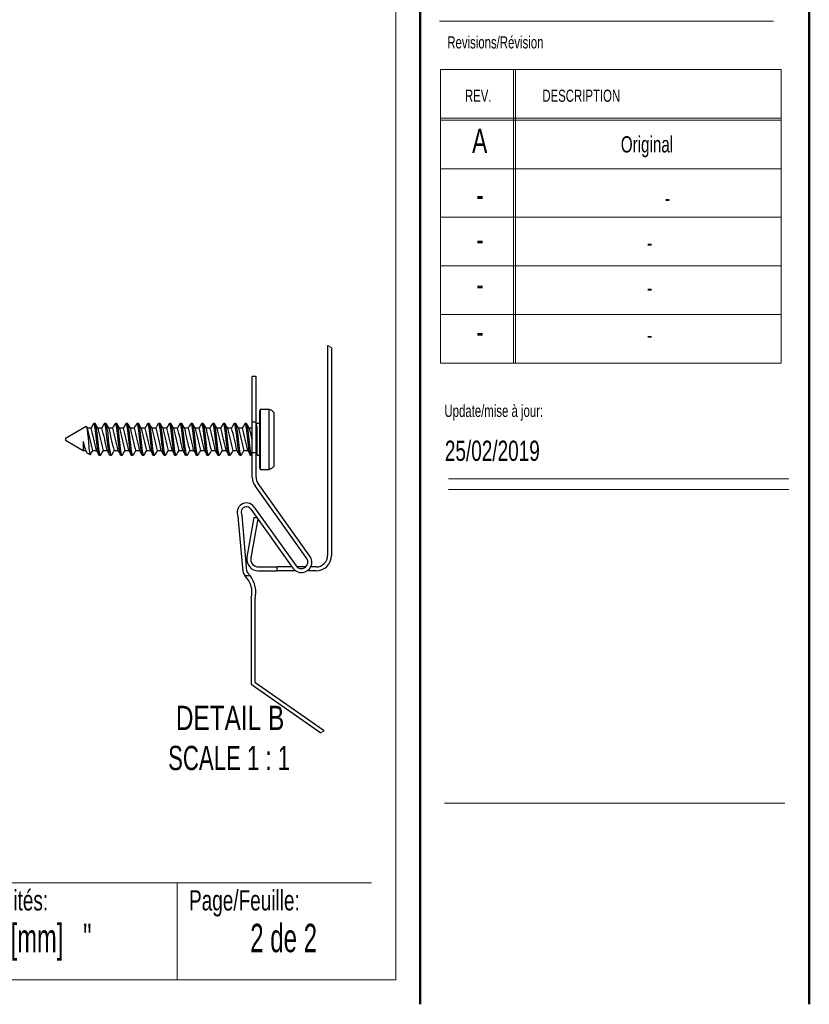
# Model space of a CAD drawing. Header units: inches. Extents: x 0.5 to 19.2, y -4 to 10.7.
# Tile 11 of 13: x 12.3 to 16.4, y 0.4 to 5.5. Entities that reach past the tile are written whole.
import ezdxf

# ---------------------------------------------------------------- set-up
doc = ezdxf.new("R2010")
doc.units = ezdxf.units.IN
doc.header["$MEASUREMENT"] = 0
doc.layers.add('FORMAT', color=7, linetype='Continuous')
doc.styles.add('SLDTEXTSTYLE0', font='TXT', dxfattribs={"width": 0.7})
doc.styles.add('SLDTEXTSTYLE1', font='TXT', dxfattribs={"width": 0.633333})
doc.styles.add('SLDTEXTSTYLE2', font='TXT', dxfattribs={"width": 0.625})
doc.styles.add('SLDTEXTSTYLE3', font='TXT', dxfattribs={"width": 0.75})
doc.styles.add('SLDTEXTSTYLE4', font='TXT', dxfattribs={"width": 0.681818})

# ---------------------------------------------------------------- blocks, each defined once
blk = doc.blocks.new('SW_NOTE_5')
at = {"layer": 'FORMAT', "color": 0, "char_height": 0.125, "attachment_point": 2}
for s, insert, style in [('DETAIL B', (0.3262, 0.1611), 'SLDTEXTSTYLE3'), ('SCALE 1 : 1', (0.3213, -0.0449), 'SLDTEXTSTYLE4')]:
    blk.add_mtext(s, dxfattribs=dict(at, insert=insert, style=style))

msp = doc.modelspace()

# ---------------------------------------------------------------- linework, layer by layer
at = {"color": 7, "linetype": 'Continuous', "lineweight": 50}
for p, q in [((14.3762516, 10.69394495), (14.3762516, 0.39207317)), ((16.3762516, 0.39207317), (16.3762516, 10.64207317))]:
    msp.add_line(p, q, dxfattribs=at)
at = {"color": 7, "linetype": 'Continuous', "lineweight": 18}
for p, q in [((14.2512516, 10.51707317), (14.2512516, 0.51707317)), ((14.4754278, 5.446808), (16.19286796, 5.446808)), ((14.48119985, 5.19874946), (16.23119985, 5.19874946)), ((14.48119985, 5.19874946), (14.48119985, 3.68874946)), ((14.85619985, 5.19874946), (14.85619985, 3.68874946)), ((14.86619985, 5.19874946), (14.86619985, 3.68874946)), ((16.23119985, 5.19874946), (16.23119985, 3.68874946)), ((14.48119985, 4.94874946), (16.23119985, 4.94874946)), ((14.48119985, 4.93874946), (16.23119985, 4.93874946)), ((14.48119985, 4.68874946), (16.23119985, 4.68874946)), ((16.23119985, 4.43874946), (14.48119985, 4.43874946)), ((14.48119985, 4.18874946), (16.23119985, 4.18874946)), ((16.23119985, 3.93874946), (14.48119985, 3.93874946)), ((14.48119985, 3.68874946), (16.23119985, 3.68874946)), ((14.52153854, 3.094666), (16.27153854, 3.094666)), ((14.52153854, 3.03864953), (16.27153854, 3.03864953)), ((0.7512516, 1.01707317), (14.1262516, 1.01707317)), ((13.1262516, 1.01707317), (13.1262516, 0.51707317)), ((14.2512516, 0.51707317), (0.6262516, 0.51707317))]:
    msp.add_line(p, q, dxfattribs=at)
at = {"color": 7, "linetype": 'Continuous', "lineweight": 25}
for p, q in [((13.90030571, 3.78035356), (13.90030571, 2.70023439)), ((13.92030572, 3.76744705), (13.92030572, 2.70023439)), ((13.53263835, 3.62002411), (13.51263834, 3.62002411)), ((13.51263834, 3.38616593), (13.51263834, 3.62002411)), ((13.53263835, 3.38616593), (13.53263835, 3.62002411)), ((13.55263835, 3.14800284), (13.55263835, 3.44600289)), ((13.60048665, 3.45121742), (13.55383056, 3.45121742)), ((13.55383056, 3.45121742), (13.55383056, 3.14278831)), ((13.60048665, 3.14278831), (13.60048665, 3.45121742)), ((13.62363835, 3.43581232), (13.62363835, 3.15819342)), ((12.65848895, 3.36311577), (12.55263835, 3.30200282)), ((12.66441957, 3.35483565), (12.66068827, 3.36117833)), ((12.68461526, 3.35500285), (12.66432123, 3.35500285)), ((12.7054161, 3.37900281), (12.69847166, 3.37900281)), ((12.74017086, 3.35500285), (12.71987675, 3.35500285)), ((12.76097169, 3.37900281), (12.75402725, 3.37900281)), ((12.79572637, 3.35500285), (12.77543234, 3.35500285)), ((12.81652721, 3.37900281), (12.80958277, 3.37900281)), ((12.85128197, 3.35500285), (12.83098786, 3.35500285)), ((12.8720828, 3.37900281), (12.86513836, 3.37900281)), ((12.90683748, 3.35500285), (12.88654345, 3.35500285)), ((12.92763832, 3.37900281), (12.92069388, 3.37900281)), ((12.96239308, 3.35500285), (12.94209897, 3.35500285)), ((12.98319391, 3.37900281), (12.97624947, 3.37900281)), ((13.01794859, 3.35500285), (12.99765456, 3.35500285)), ((13.03874943, 3.37900281), (13.03180499, 3.37900281)), ((13.07350415, 3.35500285), (13.05321008, 3.35500285)), ((13.09430502, 3.37900281), (13.08736058, 3.37900281)), ((13.1290597, 3.35500285), (13.10876563, 3.35500285)), ((13.14986057, 3.37900281), (13.14291613, 3.37900281)), ((13.18461526, 3.35500285), (13.16432119, 3.35500285)), ((13.20541613, 3.37900281), (13.19847169, 3.37900281)), ((13.24017081, 3.35500285), (13.21987674, 3.35500285)), ((13.26097168, 3.37900281), (13.25402724, 3.37900281)), ((13.29572637, 3.35500285), (13.2754323, 3.35500285)), ((13.31652724, 3.37900281), (13.3095828, 3.37900281)), ((13.35128196, 3.35500285), (13.33098785, 3.35500285)), ((13.37208279, 3.37900281), (13.36513835, 3.37900281)), ((13.4068375, 3.35500285), (13.38654343, 3.35500285)), ((13.42763835, 3.37900281), (13.42069391, 3.37900281)), ((13.46239305, 3.35500285), (13.44209898, 3.35500285)), ((13.4831939, 3.37900281), (13.47624946, 3.37900281)), ((13.51263834, 3.35500285), (13.49765454, 3.35500285)), ((13.53263835, 3.38616593), (13.51263834, 3.38616593)), ((13.51263834, 3.22868559), (13.51263834, 3.38616593)), ((13.53263835, 3.22868559), (13.53263835, 3.38616593)), ((13.55263835, 3.37900281), (13.53263835, 3.37900281)), ((13.53874946, 3.21500292), (13.53874946, 3.35445432)), ((12.55263835, 3.30200282), (12.55263835, 3.29200291)), ((12.55263835, 3.29200291), (12.64443705, 3.23900288)), ((13.53468442, 3.27821611), (13.53263835, 3.29171809)), ((12.64443705, 3.28676286), (12.64443705, 3.23900288)), ((13.53468442, 3.27821611), (13.53468442, 3.23900288)), ((12.64443705, 3.23900288), (12.65616805, 3.23900288)), ((12.65604185, 3.23921731), (12.65837257, 3.23525589)), ((12.66037521, 3.23185179), (12.66162509, 3.2297275)), ((12.66281293, 3.22839343), (12.67963613, 3.21868069)), ((12.69149473, 3.23900288), (12.71172364, 3.23900288)), ((12.72624949, 3.21500292), (12.73319393, 3.21500292)), ((12.74705032, 3.23900288), (12.76727916, 3.23900288)), ((12.78180501, 3.21500292), (12.78874945, 3.21500292)), ((12.80260584, 3.23900288), (12.82283475, 3.23900288)), ((12.8373606, 3.21500292), (12.84430504, 3.21500292)), ((12.85816143, 3.23900288), (12.87839027, 3.23900288)), ((12.89291612, 3.21500292), (12.89986056, 3.21500292)), ((12.91371695, 3.23900288), (12.93394586, 3.23900288)), ((12.94847171, 3.21500292), (12.95541615, 3.21500292)), ((12.96927254, 3.23900288), (12.98950138, 3.23900288)), ((13.00402723, 3.21500292), (13.01097167, 3.21500292)), ((13.02482806, 3.23900288), (13.04505697, 3.23900288)), ((13.05958282, 3.21500292), (13.06652722, 3.21500292)), ((13.08038365, 3.23900288), (13.10061253, 3.23900288)), ((13.11513834, 3.21500292), (13.12208278, 3.21500292)), ((13.13593921, 3.23900288), (13.15616808, 3.23900288)), ((13.17069389, 3.21500292), (13.17763833, 3.21500292)), ((13.19149476, 3.23900288), (13.21172364, 3.23900288)), ((13.22624945, 3.21500292), (13.23319389, 3.21500292)), ((13.24705032, 3.23900288), (13.26727919, 3.23900288)), ((13.281805, 3.21500292), (13.28874944, 3.21500292)), ((13.30260587, 3.23900288), (13.32283475, 3.23900288)), ((13.33736056, 3.21500292), (13.344305, 3.21500292)), ((13.35816143, 3.23900288), (13.3783903, 3.23900288)), ((13.39291613, 3.21500292), (13.39986057, 3.21500292)), ((13.41371698, 3.23900288), (13.43394586, 3.23900288)), ((13.44847168, 3.21500292), (13.45541612, 3.21500292)), ((13.46927254, 3.23900288), (13.48950141, 3.23900288)), ((13.50402724, 3.21500292), (13.51097168, 3.21500292)), ((13.51263834, 3.10321723), (13.51263834, 3.22868559)), ((13.51263834, 3.22868559), (13.53263835, 3.22868559)), ((13.53263835, 3.23900288), (13.53468442, 3.23900288)), ((13.53263835, 3.10321723), (13.53263835, 3.22868559)), ((13.53468442, 3.23900288), (13.53874946, 3.21500292)), ((13.53874946, 3.21500292), (13.55263835, 3.21500292)), ((13.55383056, 3.14278831), (13.60048665, 3.14278831)), ((13.7928323, 2.68497023), (13.52726189, 3.05751085)), ((13.80911792, 2.69657964), (13.54354751, 3.06912026)), ((13.50537914, 2.93845145), (13.72204756, 2.63451029)), ((13.52166477, 2.95006086), (13.73833318, 2.64611971)), ((13.46596478, 2.61797308), (13.4412911, 2.89948961)), ((13.48588841, 2.61971942), (13.46079272, 2.90605081)), ((13.52170888, 2.89465215), (13.4857746, 2.69085883)), ((13.54094354, 2.88856204), (13.50547075, 2.6873858)), ((13.5387432, 2.8916486), (13.52170888, 2.89465215)), ((13.54424272, 2.6411793), (13.64028833, 2.6411793)), ((13.71729355, 2.6411793), (13.64028833, 2.6411793)), ((13.64028833, 2.62117918), (13.64028833, 2.6411793)), ((13.78852154, 2.6411793), (13.74264394, 2.6411793)), ((13.84125058, 2.6411793), (13.81317235, 2.6411793)), ((13.47477759, 2.59640219), (13.5014406, 2.59640219)), ((13.54424272, 2.62117918), (13.64028833, 2.62117918)), ((13.73574749, 2.62117918), (13.64028833, 2.62117918)), ((13.84125058, 2.62117918), (13.79541799, 2.62117918)), ((13.50660491, 2.47172537), (13.50660491, 2.03865451)), ((13.52660492, 2.47172537), (13.52660492, 2.04906582)), ((13.50660491, 2.03865451), (13.8646173, 1.78797151)), ((13.52660492, 2.04906582), (13.87820059, 1.8028759)), ((13.87820059, 1.8028759), (13.8831216, 1.79897036))]:
    msp.add_line(p, q, dxfattribs=at)
at = {"color": 7, "linetype": 'Continuous', "lineweight": 25, "flags": 128}
for points in [[(12.65933228, 3.36279751), (12.65987369, 3.36325011), (12.66206274, 3.35768301), (12.66413526, 3.34538691), (12.66644985, 3.32685608), (12.66867989, 3.30437146), (12.67074178, 3.28068712), (12.67302946, 3.25750848), (12.67529338, 3.23794484), (12.67735608, 3.22463734), (12.67961318, 3.21870504), (12.68112031, 3.22046032)], [(12.69663886, 3.37738011), (12.6894247, 3.36514561), (12.68339391, 3.35500285)], [(12.72577364, 3.21584976), (12.7226724, 3.22136906), (12.71942744, 3.23875619), (12.71575524, 3.26584081), (12.71236054, 3.29700272), (12.70902941, 3.32763898), (12.7054161, 3.35445432), (12.70529371, 3.35524954), (12.70204874, 3.37263667), (12.69847166, 3.37900281), (12.69664165, 3.37574597)], [(12.73499718, 3.21821224), (12.73319393, 3.21500292), (12.72961684, 3.22136906), (12.72637188, 3.23875619), (12.72269968, 3.26584081), (12.71930505, 3.29700272), (12.71591034, 3.32816492), (12.71223814, 3.35524954), (12.70899318, 3.37263667), (12.7054161, 3.37900281)], [(12.71997516, 3.35483565), (12.71288875, 3.36688183), (12.70580212, 3.37893153)], [(12.75219438, 3.37738011), (12.74498022, 3.36514561), (12.73894943, 3.35500285)], [(12.78132915, 3.21584976), (12.778228, 3.22136906), (12.77498303, 3.23875619), (12.77131076, 3.26584081), (12.76791613, 3.29700272), (12.764585, 3.32763898), (12.76097169, 3.35445432), (12.76084922, 3.35524954), (12.75760426, 3.37263667), (12.75402725, 3.37900281), (12.75219724, 3.37574597)], [(12.79055277, 3.21821224), (12.78874945, 3.21500292), (12.78517244, 3.22136906), (12.78192747, 3.23875619), (12.7782552, 3.26584081), (12.77486057, 3.29700272), (12.77146593, 3.32816492), (12.76779366, 3.35524954), (12.7645487, 3.37263667), (12.76097169, 3.37900281)], [(12.77553068, 3.35483565), (12.76844427, 3.36688183), (12.76135771, 3.37893153)], [(12.80774997, 3.37738011), (12.80053581, 3.36514561), (12.79450502, 3.35500285)], [(12.83688474, 3.21584976), (12.83378351, 3.22136906), (12.83053855, 3.23875619), (12.82686635, 3.26584081), (12.82347165, 3.29700272), (12.82014052, 3.32763898), (12.81652721, 3.35445432), (12.81640481, 3.35524954), (12.81315985, 3.37263667), (12.80958277, 3.37900281), (12.80775275, 3.37574597)], [(12.84610829, 3.21821224), (12.84430504, 3.21500292), (12.84072795, 3.22136906), (12.83748299, 3.23875619), (12.83381079, 3.26584081), (12.83041616, 3.29700272), (12.82702145, 3.32816492), (12.82334925, 3.35524954), (12.82010429, 3.37263667), (12.81652721, 3.37900281)], [(12.83108627, 3.35483565), (12.82399986, 3.36688183), (12.81691323, 3.37893153)], [(12.86330549, 3.37738011), (12.85609133, 3.36514561), (12.85006054, 3.35500285)], [(12.89244026, 3.21584976), (12.88933911, 3.22136906), (12.88609414, 3.23875619), (12.88242187, 3.26584081), (12.87902724, 3.29700272), (12.87569611, 3.32763898), (12.8720828, 3.35445432), (12.87196033, 3.35524954), (12.86871537, 3.37263667), (12.86513836, 3.37900281), (12.86330835, 3.37574597)], [(12.90166388, 3.21821224), (12.89986056, 3.21500292), (12.89628355, 3.22136906), (12.89303858, 3.23875619), (12.88936631, 3.26584081), (12.88597168, 3.29700272), (12.88257704, 3.32816492), (12.87890477, 3.35524954), (12.87565988, 3.37263667), (12.8720828, 3.37900281)], [(12.88664179, 3.35483565), (12.87955538, 3.36688183), (12.87246882, 3.37893153)], [(12.91886108, 3.37738011), (12.91164692, 3.36514561), (12.90561613, 3.35500285)], [(12.94799585, 3.21584976), (12.94489462, 3.22136906), (12.94164966, 3.23875619), (12.93797746, 3.26584081), (12.93458276, 3.29700272), (12.93125163, 3.32763898), (12.92763832, 3.35445432), (12.92751592, 3.35524954), (12.92427096, 3.37263667), (12.92069388, 3.37900281), (12.91886386, 3.37574597)], [(12.95721939, 3.21821224), (12.95541615, 3.21500292), (12.95183906, 3.22136906), (12.9485941, 3.23875619), (12.9449219, 3.26584081), (12.94152727, 3.29700272), (12.93813256, 3.32816492), (12.93446036, 3.35524954), (12.9312154, 3.37263667), (12.92763832, 3.37900281)], [(12.94219738, 3.35483565), (12.93511097, 3.36688183), (12.92802434, 3.37893153)], [(12.9744166, 3.37738011), (12.96720244, 3.36514561), (12.96117165, 3.35500285)], [(13.00355137, 3.21584976), (13.00045022, 3.22136906), (12.99720525, 3.23875619), (12.99353298, 3.26584081), (12.99013835, 3.29700272), (12.98680722, 3.32763898), (12.98319391, 3.35445432), (12.98307144, 3.35524954), (12.97982648, 3.37263667), (12.97624947, 3.37900281), (12.97441946, 3.37574597)], [(13.01277499, 3.21821224), (13.01097167, 3.21500292), (13.00739466, 3.22136906), (13.00414969, 3.23875619), (13.00047742, 3.26584081), (12.99708279, 3.29700272), (12.99368815, 3.32816492), (12.99001588, 3.35524954), (12.98677099, 3.37263667), (12.98319391, 3.37900281)], [(12.9977529, 3.35483565), (12.99066656, 3.36688183), (12.98357993, 3.37893153)], [(13.02997219, 3.37738011), (13.02275803, 3.36514561), (13.01672724, 3.35500285)], [(13.05910696, 3.21584976), (13.05600573, 3.22136906), (13.05276077, 3.23875619), (13.04908857, 3.26584081), (13.04569394, 3.29700272), (13.04236274, 3.32763898), (13.03874943, 3.35445432), (13.03862703, 3.35524954), (13.03538207, 3.37263667), (13.03180499, 3.37900281), (13.02997497, 3.37574597)], [(13.0683305, 3.21821224), (13.06652722, 3.21500292), (13.06295017, 3.22136906), (13.05970521, 3.23875619), (13.05603301, 3.26584081), (13.05263838, 3.29700272), (13.04924367, 3.32816492), (13.04557147, 3.35524954), (13.04232651, 3.37263667), (13.03874943, 3.37900281)], [(13.05330849, 3.35483565), (13.04622208, 3.36688183), (13.03913545, 3.37893153)], [(13.08552771, 3.37738011), (13.07831359, 3.36514561), (13.0722828, 3.35500285)], [(13.11466252, 3.21584976), (13.11156129, 3.22136906), (13.10831636, 3.23875619), (13.10464413, 3.26584081), (13.10124946, 3.29700272), (13.09791833, 3.32763898), (13.09430502, 3.35445432), (13.09418255, 3.35524954), (13.09093763, 3.37263667), (13.08736058, 3.37900281), (13.08553057, 3.37574597)], [(13.1238861, 3.21821224), (13.12208278, 3.21500292), (13.11850573, 3.22136906), (13.1152608, 3.23875619), (13.11158857, 3.26584081), (13.1081939, 3.29700272), (13.10479923, 3.32816492), (13.10112699, 3.35524954), (13.09788207, 3.37263667), (13.09430502, 3.37900281)], [(13.10886401, 3.35483565), (13.10177763, 3.36688183), (13.094691, 3.37893153)], [(13.14108326, 3.37738011), (13.13386914, 3.36514561), (13.12783835, 3.35500285)], [(13.17021807, 3.21584976), (13.16711684, 3.22136906), (13.16387192, 3.23875619), (13.16019968, 3.26584081), (13.15680501, 3.29700272), (13.15347388, 3.32763898), (13.14986057, 3.35445432), (13.14973811, 3.35524954), (13.14649318, 3.37263667), (13.14291613, 3.37900281), (13.14108612, 3.37574597)], [(13.17944165, 3.21821224), (13.17763833, 3.21500292), (13.17406128, 3.22136906), (13.17081636, 3.23875619), (13.16714412, 3.26584081), (13.16374945, 3.29700272), (13.16035478, 3.32816492), (13.15668255, 3.35524954), (13.15343762, 3.37263667), (13.14986057, 3.37900281)], [(13.16441956, 3.35483565), (13.15733319, 3.36688183), (13.15024656, 3.37893153)], [(13.19663882, 3.37738011), (13.1894247, 3.36514561), (13.18339391, 3.35500285)], [(13.22577363, 3.21584976), (13.2226724, 3.22136906), (13.21942747, 3.23875619), (13.21575524, 3.26584081), (13.21236057, 3.29700272), (13.20902944, 3.32763898), (13.20541613, 3.35445432), (13.20529366, 3.35524954), (13.20204874, 3.37263667), (13.19847169, 3.37900281), (13.19664168, 3.37574597)], [(13.23499721, 3.21821224), (13.23319389, 3.21500292), (13.22961684, 3.22136906), (13.22637191, 3.23875619), (13.22269968, 3.26584081), (13.21930501, 3.29700272), (13.21591034, 3.32816492), (13.21223814, 3.35524954), (13.20899318, 3.37263667), (13.20541613, 3.37900281)], [(13.21997512, 3.35483565), (13.21288874, 3.36688183), (13.20580211, 3.37893153)], [(13.25219437, 3.37738011), (13.24498025, 3.36514561), (13.23894946, 3.35500285)], [(13.28132918, 3.21584976), (13.27822795, 3.22136906), (13.27498303, 3.23875619), (13.27131079, 3.26584081), (13.26791612, 3.29700272), (13.26458499, 3.32763898), (13.26097168, 3.35445432), (13.26084922, 3.35524954), (13.25760429, 3.37263667), (13.25402724, 3.37900281), (13.25219723, 3.37574597)], [(13.29055276, 3.21821224), (13.28874944, 3.21500292), (13.28517239, 3.22136906), (13.28192747, 3.23875619), (13.27825523, 3.26584081), (13.27486056, 3.29700272), (13.27146589, 3.32816492), (13.26779369, 3.35524954), (13.26454873, 3.37263667), (13.26097168, 3.37900281)], [(13.27553067, 3.35483565), (13.2684443, 3.36688183), (13.26135767, 3.37893153)], [(13.30774993, 3.37738011), (13.30053581, 3.36514561), (13.29450502, 3.35500285)], [(13.33688474, 3.21584976), (13.33378351, 3.22136906), (13.33053858, 3.23875619), (13.32686635, 3.26584081), (13.32347168, 3.29700272), (13.32014055, 3.32763898), (13.31652724, 3.35445432), (13.31640477, 3.35524954), (13.31315985, 3.37263667), (13.3095828, 3.37900281), (13.30775279, 3.37574597)], [(13.34610832, 3.21821224), (13.344305, 3.21500292), (13.34072795, 3.22136906), (13.33748302, 3.23875619), (13.33381079, 3.26584081), (13.33041612, 3.29700272), (13.32702145, 3.32816492), (13.32334925, 3.35524954), (13.32010429, 3.37263667), (13.31652724, 3.37900281)], [(13.33108623, 3.35483565), (13.32399985, 3.36688183), (13.31691322, 3.37893153)], [(13.36330548, 3.37738011), (13.35609136, 3.36514561), (13.35006057, 3.35500285)], [(13.39244028, 3.21584976), (13.38933906, 3.22136906), (13.38609414, 3.23875619), (13.3824219, 3.26584081), (13.37902723, 3.29700272), (13.37569609, 3.32763898), (13.37208279, 3.35445432), (13.37196033, 3.35524954), (13.3687154, 3.37263667), (13.36513835, 3.37900281), (13.36330834, 3.37574597)], [(13.40166385, 3.21821224), (13.39986057, 3.21500292), (13.39628352, 3.22136906), (13.39303858, 3.23875619), (13.38936634, 3.26584081), (13.38597169, 3.29700272), (13.38257702, 3.32816492), (13.37890479, 3.35524954), (13.37565984, 3.37263667), (13.37208279, 3.37900281)], [(13.3866418, 3.35483565), (13.37955541, 3.36688183), (13.37246881, 3.37893153)], [(13.41886105, 3.37738011), (13.41164692, 3.36514561), (13.40561612, 3.35500285)], [(13.44799583, 3.21584976), (13.44489462, 3.22136906), (13.44164969, 3.23875619), (13.43797746, 3.26584081), (13.43458279, 3.29700272), (13.43125164, 3.32763898), (13.42763835, 3.35445432), (13.4275159, 3.35524954), (13.42427096, 3.37263667), (13.42069391, 3.37900281), (13.4188639, 3.37574597)], [(13.45721941, 3.21821224), (13.45541612, 3.21500292), (13.45183908, 3.22136906), (13.44859413, 3.23875619), (13.4449219, 3.26584081), (13.44152725, 3.29700272), (13.43813257, 3.32816492), (13.43446034, 3.35524954), (13.4312154, 3.37263667), (13.42763835, 3.37900281)], [(13.44219736, 3.35483565), (13.43511096, 3.36688183), (13.42802435, 3.37893153)], [(13.47441661, 3.37738011), (13.46720247, 3.36514561), (13.46117168, 3.35500285)], [(13.50355139, 3.21584976), (13.50045019, 3.22136906), (13.49720525, 3.23875619), (13.49353301, 3.26584081), (13.49013834, 3.29700272), (13.4868072, 3.32763898), (13.4831939, 3.35445432), (13.48307146, 3.35524954), (13.47982651, 3.37263667), (13.47624946, 3.37900281), (13.47441945, 3.37574597)], [(13.51277496, 3.21821224), (13.51097168, 3.21500292), (13.50739463, 3.22136906), (13.50414969, 3.23875619), (13.50047745, 3.26584081), (13.4970828, 3.29700272), (13.49368813, 3.32816492), (13.49001589, 3.35524954), (13.48677095, 3.37263667), (13.4831939, 3.37900281)], [(13.49775291, 3.35483565), (13.49066652, 3.36688183), (13.48357991, 3.37893153)], [(12.67944437, 3.21657781), (12.68665523, 3.22880703), (12.69271616, 3.23900288)], [(12.71159744, 3.23921731), (12.71868686, 3.22716731), (12.72577657, 3.21510999)], [(12.73499989, 3.21657781), (12.74221082, 3.22880703), (12.74827175, 3.23900288)], [(12.76715296, 3.23921731), (12.77424238, 3.22716731), (12.78133209, 3.21510999)], [(12.79055548, 3.21657781), (12.79776634, 3.22880703), (12.80382727, 3.23900288)], [(12.82270855, 3.23921731), (12.82979797, 3.22716731), (12.83688768, 3.21510999)], [(12.846111, 3.21657781), (12.85332193, 3.22880703), (12.85938286, 3.23900288)], [(12.87826407, 3.23921731), (12.88535349, 3.22716731), (12.8924432, 3.21510999)], [(12.90166659, 3.21657781), (12.90887745, 3.22880703), (12.91493838, 3.23900288)], [(12.93381966, 3.23921731), (12.94090908, 3.22716731), (12.94799879, 3.21510999)], [(12.95722211, 3.21657781), (12.96443304, 3.22880703), (12.97049397, 3.23900288)], [(12.98937518, 3.23921731), (12.99646459, 3.22716731), (13.00355431, 3.21510999)], [(13.0127777, 3.21657781), (13.01998856, 3.22880703), (13.02604949, 3.23900288)], [(13.04493077, 3.23921731), (13.05202019, 3.22716731), (13.0591099, 3.21510999)], [(13.06833325, 3.21657781), (13.07554415, 3.22880703), (13.08160504, 3.23900288)], [(13.10048632, 3.23921731), (13.10757574, 3.22716731), (13.11466545, 3.21510999)], [(13.12388881, 3.21657781), (13.1310997, 3.22880703), (13.1371606, 3.23900288)], [(13.15604188, 3.23921731), (13.1631313, 3.22716731), (13.17022101, 3.21510999)], [(13.17944436, 3.21657781), (13.18665526, 3.22880703), (13.19271615, 3.23900288)], [(13.21159743, 3.23921731), (13.21868685, 3.22716731), (13.22577656, 3.21510999)], [(13.23499992, 3.21657781), (13.24221081, 3.22880703), (13.24827171, 3.23900288)], [(13.26715299, 3.23921731), (13.27424241, 3.22716731), (13.28133212, 3.21510999)], [(13.29055547, 3.21657781), (13.29776637, 3.22880703), (13.30382726, 3.23900288)], [(13.32270854, 3.23921731), (13.32979796, 3.22716731), (13.33688767, 3.21510999)], [(13.34611103, 3.21657781), (13.35332192, 3.22880703), (13.35938282, 3.23900288)], [(13.37826408, 3.23921731), (13.38535352, 3.22716731), (13.39244323, 3.21510999)], [(13.40166658, 3.21657781), (13.40887746, 3.22880703), (13.41493839, 3.23900288)], [(13.43381963, 3.23921731), (13.44090907, 3.22716731), (13.44799878, 3.21510999)], [(13.45722214, 3.21657781), (13.46443301, 3.22880703), (13.47049394, 3.23900288)], [(13.48937519, 3.23921731), (13.49646463, 3.22716731), (13.50355434, 3.21510999)]]:
    msp.add_lwpolyline(points, dxfattribs=at)
at = {"color": 7, "linetype": 'Continuous', "lineweight": 18}
for centre, radius, start, end in [((13.28003331, 2.79722696), 1.16244388, 56.57818553, 57.75142926), ((13.27565963, 2.79989038), 1.17083344, 300.2002888, 301.25371469)]:
    msp.add_arc(centre, radius, start, end, dxfattribs=at)
at = {"color": 7, "linetype": 'Continuous', "lineweight": 25}
for centre, radius, start, end in [((13.564638, 3.44600293), 0.01199965, 154.24312932, 180.00017827), ((13.56813851, 3.37750328), 0.08049954, 46.41396768, 66.30658506), ((15.72062561, 4.01524299), 3.12700856, 192.20209575, 194.37322819), ((10.12286215, 2.69071774), 2.6464795, 11.97471967, 14.53711434), ((15.7761812, 4.01524299), 3.12700857, 192.20209575, 194.37322819), ((10.17841774, 2.69071774), 2.6464795, 11.97471967, 14.53711434), ((15.83173672, 4.01524299), 3.12700856, 192.20209575, 194.37322819), ((10.23397326, 2.69071774), 2.6464795, 11.97471967, 14.53711434), ((15.88729231, 4.01524299), 3.12700856, 192.20209575, 194.37322819), ((10.28952885, 2.69071774), 2.6464795, 11.97471967, 14.53711434), ((15.94284783, 4.01524299), 3.12700856, 192.20209575, 194.37322819), ((10.34508437, 2.69071774), 2.6464795, 11.97471967, 14.53711434), ((15.99840342, 4.01524299), 3.12700856, 192.20209575, 194.37322819), ((10.40063996, 2.69071774), 2.6464795, 11.97471967, 14.53711434), ((16.05395893, 4.01524299), 3.12700856, 192.20209575, 194.37322819), ((10.45619548, 2.69071774), 2.6464795, 11.97471967, 14.53711434), ((16.10951321, 4.01524268), 3.12700721, 192.20209528, 194.37322866), ((10.51195948, 2.69076602), 2.6462656, 11.97463329, 14.53723529), ((16.16536506, 4.01531363), 3.12731185, 192.20221822, 194.37314023), ((10.56751503, 2.69076602), 2.6462656, 11.97463329, 14.53723529), ((16.22092062, 4.01531363), 3.12731185, 192.20221822, 194.37314023), ((10.62307059, 2.69076602), 2.6462656, 11.97463329, 14.53723529), ((16.27647617, 4.01531363), 3.12731185, 192.20221822, 194.37314023), ((10.67862614, 2.69076602), 2.6462656, 11.97463329, 14.53723529), ((16.33203173, 4.01531363), 3.12731185, 192.20221822, 194.37314023), ((10.7341817, 2.69076602), 2.6462656, 11.97463329, 14.53723529), ((16.38758728, 4.01531363), 3.12731185, 192.20221822, 194.37314023), ((10.78952708, 2.69071733), 2.64648131, 11.97472055, 14.53711346), ((16.44270287, 4.01520924), 3.12685974, 192.20205266, 194.37328853), ((10.84518861, 2.69074188), 2.64637255, 11.97467648, 14.53717481), ((16.49825843, 4.01520924), 3.12685974, 192.20205266, 194.37328853), ((10.90074416, 2.69074188), 2.64637255, 11.97467648, 14.53717481), ((13.24107895, 3.26202864), 0.27261274, 5.03837423, 19.78745597), ((13.46654248, 3.34766558), 0.07252541, 5.37103577, 24.30772307), ((8.57790364, 3.58074033), 4.96600408, 356.50743345, 357.38829778), ((12.77926188, 3.29558105), 0.13511289, 183.7420883, 204.3794104), ((12.79629054, 3.30344196), 0.15276673, 186.2680556, 209.2664472), ((13.564638, 3.1480028), 0.01199965, 179.99982173, 205.75687068), ((13.56813851, 3.21650245), 0.08049954, 293.69341494, 313.58603232), ((13.5913785, 3.10321722), 0.07874016, 179.99999346, 215.48366765), ((13.59137825, 3.10321712), 0.0587399, 179.99990134, 215.48374551), ((13.48293829, 2.92245427), 0.04755906, 35.4835821, 208.87276924), ((13.48293831, 2.92245426), 0.02755904, 35.48357818, 216.52769806), ((13.54424275, 2.6805493), 0.05937012, 169.9999838, 269.99997018), ((13.54424261, 2.68054928), 0.03936998, 169.99999905, 270.00015343), ((13.76558274, 2.66554496), 0.0534646, 215.48370832, 35.48371874), ((13.76558271, 2.66554501), 0.0334646, 215.48382416, 35.48366372), ((13.84125069, 2.70023431), 0.05905502, 269.99989362, 0.0000708), ((13.84125055, 2.70023435), 0.07905517, 270.00002687, 0.00002628), ((13.50518453, 2.62141065), 0.03937011, 185.00910903, 219.43589765), ((13.50520452, 2.62142752), 0.03939626, 219.43637735, 224.51172857), ((13.39205413, 2.51018106), 0.11928198, 345.9723435, 44.51458652), ((13.50518446, 2.6214106), 0.01937002, 185.00880866, 224.51454252), ((13.39202494, 2.51015578), 0.1393206, 38.24678868, 44.51360316), ((13.39205351, 2.51018096), 0.13928257, 345.97242061, 38.24592681), ((13.54597671, 2.4717251), 0.03937179, 165.97259063, 179.99960721), ((13.54597456, 2.47172534), 0.01936964, 165.97216158, 179.9999073)]:
    msp.add_arc(centre, radius, start, end, dxfattribs=at)
at = {"layer": 'FORMAT', "lineweight": 18}
msp.add_line((14.5012516, 1.42655357), (16.2512516, 1.42655357), dxfattribs=at)

# ---------------------------------------------------------------- block references
at = {"layer": 'FORMAT'}
msp.add_blockref('SW_NOTE_5', (13.0726786, 1.76598074), dxfattribs=at)

# ---------------------------------------------------------------- texts
at = {"color": 7, "linetype": 'Continuous', "lineweight": 0}
for s, insert, char_height, attachment_point, style in [('Revisions/Révision', (14.51560122, 5.36941883), 0.0625, 1, 'SLDTEXTSTYLE0'), ('REV.', (14.60623117, 5.09512968), 0.0625, 1, 'SLDTEXTSTYLE0'), ('DESCRIPTION', (15.00414236, 5.09512968), 0.0625, 1, 'SLDTEXTSTYLE0'), ('A', (14.68204136, 4.89428093), 0.125, 2, 'SLDTEXTSTYLE0'), ('Original', (15.54196943, 4.85546175), 0.083333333, 2, 'SLDTEXTSTYLE0'), ('-', (14.68335791, 4.61740373), 0.125, 2, 'SLDTEXTSTYLE0'), ('-', (15.64717395, 4.57858454), 0.08333333, 2, 'SLDTEXTSTYLE0'), ('-', (14.68335791, 4.38816527), 0.125, 2, 'SLDTEXTSTYLE0'), ('-', (15.55567278, 4.34934608), 0.08333333, 2, 'SLDTEXTSTYLE0'), ('-', (14.68335791, 4.15690015), 0.125, 2, 'SLDTEXTSTYLE0'), ('-', (15.55567278, 4.11808096), 0.08333333, 2, 'SLDTEXTSTYLE0'), ('-', (14.68335791, 3.91429561), 0.125, 2, 'SLDTEXTSTYLE0'), ('-', (15.55567278, 3.87547642), 0.08333333, 2, 'SLDTEXTSTYLE0'), ('Update/mise à jour:', (14.50090209, 3.47468308), 0.0625, 1, 'SLDTEXTSTYLE0'), ('25/02/2019', (14.50292977, 3.29031445), 0.104166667, 1, 'SLDTEXTSTYLE0'), ('Units/Unités:', (11.91111672, 0.97867855), 0.1041666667, 1, 'SLDTEXTSTYLE0'), ('Page/Feuille:', (13.18799756, 0.97867855), 0.1041666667, 1, 'SLDTEXTSTYLE0'), ('[mm]   "', (12.47899807, 0.80596202), 0.145833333, 2, 'SLDTEXTSTYLE2'), ('2 de 2', (13.67421983, 0.80596202), 0.145833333, 2, 'SLDTEXTSTYLE1')]:
    msp.add_mtext(s, dxfattribs=dict(at, insert=insert, char_height=char_height, attachment_point=attachment_point, style=style))

doc.saveas('drawing.dxf')
